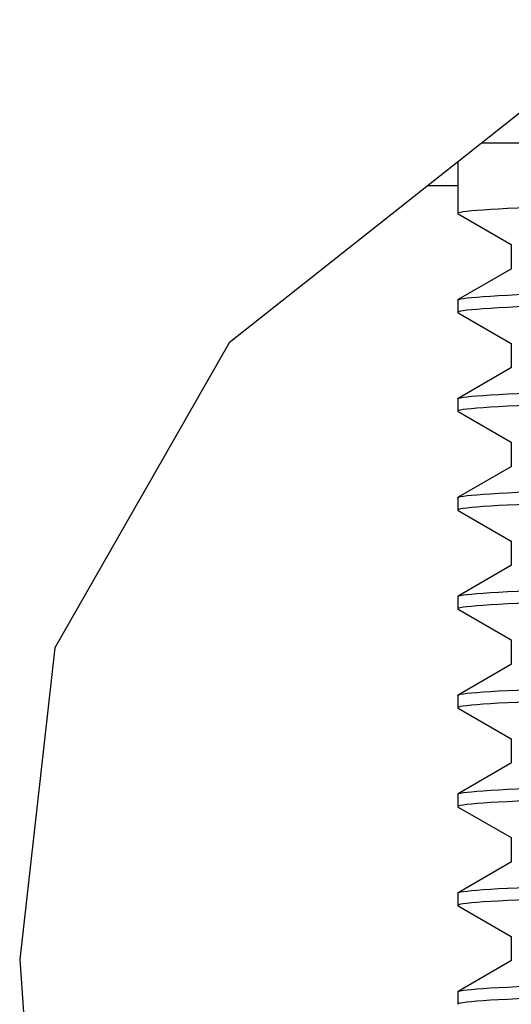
# Model space of a CAD drawing. Header units: centimetres. Extents: x 22052 to 56535, y 76485 to 78519.
# Tile 22 of 235: x 35437.76 to 35438.91, y 77789 to 77791.3. Entities that reach past the tile are written whole.
import ezdxf

# ---------------------------------------------------------------- set-up
doc = ezdxf.new("R2010")
doc.units = ezdxf.units.CM
doc.layers.add('$_urządzenia', color=250, linetype='Continuous')

# ---------------------------------------------------------------- blocks, each defined once
blk = doc.blocks.new('A$C92957c0b')
at = {"layer": '$_urządzenia'}
for p, q in [((-214.6519924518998, -1077.1259974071), (-224.1857620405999, -1084.6753829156)), ((-218.2814373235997, -1080), (-162.3916179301, -1080)), ((-218.8499999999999, -1080.450220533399), (-218.8499999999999, -1081.654545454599)), ((-219.5442910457, -1081), (-218.8499999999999, -1081)), ((-218.841933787, -1081.6638251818), (-217.6022808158, -1082.3797946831)), ((-217.6001678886, -1082.376136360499), (-217.6001678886, -1082.943610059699)), ((-217.5916487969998, -1082.943610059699), (-218.8419337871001, -1083.665720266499)), ((-218.8499999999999, -1083.6749999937), (-218.8499999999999, -1083.9636363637)), ((-218.841933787, -1083.972916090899), (-217.6022808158, -1084.688885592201)), ((-224.1857620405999, -1084.6753829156), (-228.2580702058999, -1091.8023051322)), ((-217.6001678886, -1084.6852272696), (-217.6001678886, -1085.2527009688)), ((-217.5916487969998, -1085.2527009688), (-218.8419337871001, -1085.9748111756)), ((-218.8499999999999, -1085.984090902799), (-218.8499999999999, -1086.272727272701)), ((-218.841933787, -1086.282007), (-217.6022808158, -1086.997976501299)), ((-217.6001678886, -1086.9943181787), (-217.6001678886, -1087.561791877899)), ((-217.5916487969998, -1087.561791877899), (-218.8419337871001, -1088.2839020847)), ((-218.8499999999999, -1088.2931818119), (-218.8499999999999, -1088.581818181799)), ((-218.841933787, -1088.5910979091), (-217.6022808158, -1089.3070674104)), ((-217.6001678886, -1089.303409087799), (-217.6001678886, -1089.8708827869)), ((-217.5916487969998, -1089.8708827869), (-218.8419337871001, -1090.592992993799)), ((-218.8499999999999, -1090.602272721), (-218.8499999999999, -1090.8909090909)), ((-218.841933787, -1090.900188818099), (-217.6022808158, -1091.616158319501)), ((-217.6001678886, -1091.6124999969), (-217.6001678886, -1092.179973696)), ((-228.2580702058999, -1091.8023051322), (-229.0811104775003, -1099.0824711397)), ((-217.5916487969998, -1092.179973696), (-218.8419337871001, -1092.9020839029)), ((-218.8499999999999, -1092.911363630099), (-218.8499999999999, -1093.200000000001)), ((-218.841933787, -1093.2092797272), (-217.6022808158, -1093.9252492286)), ((-217.6001678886, -1093.921590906), (-217.6001678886, -1094.489064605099)), ((-217.5916487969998, -1094.489064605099), (-218.8419337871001, -1095.211174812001)), ((-218.8499999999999, -1095.2204545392), (-218.8499999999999, -1095.5090909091)), ((-218.841933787, -1095.5183706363), (-217.6022808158, -1096.2343401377)), ((-217.6001678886, -1096.230681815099), (-217.6001678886, -1096.7981555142)), ((-217.5916487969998, -1096.7981555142), (-218.8419337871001, -1097.520265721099)), ((-218.8499999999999, -1097.5295454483), (-218.8499999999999, -1097.8181818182)), ((-218.841933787, -1097.827461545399), (-217.6022808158, -1098.543431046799)), ((-217.6001678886, -1098.5397727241), (-217.6001678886, -1099.1072464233)), ((-229.0811104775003, -1099.0824711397), (-228.5336698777, -1106.74937655)), ((-217.5916487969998, -1099.1072464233), (-218.8419337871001, -1099.8293566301)), ((-218.8499999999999, -1099.838636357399), (-218.8499999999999, -1100.127272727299))]:
    blk.add_line(p, q, dxfattribs=at)
for points in [[(-214.5115826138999, -1081.429211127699), (-214.9113925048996, -1081.439888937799), (-215.2939968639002, -1081.4506871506), (-215.6586583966, -1081.461552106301), (-216.0054730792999, -1081.4724937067), (-216.3344069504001, -1081.483532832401), (-216.6446677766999, -1081.4946486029), (-216.9352873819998, -1081.5057882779), (-217.2057914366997, -1081.5169417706), (-217.4562521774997, -1081.528119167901), (-217.6866307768, -1081.539297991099), (-217.8968370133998, -1081.550485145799), (-218.0865231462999, -1081.561673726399), (-218.2553227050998, -1081.5728205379), (-218.4029715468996, -1081.583911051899), (-218.5296343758, -1081.594959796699), (-218.6355209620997, -1081.605967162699), (-218.7206179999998, -1081.6169519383), (-218.7844518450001, -1081.627895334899), (-218.8267074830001, -1081.638741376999), (-218.8475142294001, -1081.649409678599), (-218.8499999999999, -1081.654554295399)], [(-218.8499999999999, -1081.654554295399), (-218.8472344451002, -1081.6599806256), (-218.8419337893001, -1081.663830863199)], [(-218.8419337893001, -1083.6657145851), (-218.8258962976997, -1083.6589060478), (-218.7831972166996, -1083.648079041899), (-218.7190691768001, -1083.637164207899), (-218.6338778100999, -1083.6262175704), (-218.5281820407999, -1083.6152616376), (-218.4020220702, -1083.604273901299), (-218.2550813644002, -1083.5932428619), (-218.0871926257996, -1083.5821546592), (-217.8986005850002, -1083.571023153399), (-217.6894086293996, -1083.5598784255), (-217.4598510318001, -1083.548725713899), (-217.2099634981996, -1083.537559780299), (-216.9394970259, -1083.5263949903), (-216.6480050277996, -1083.5152116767), (-216.3360633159, -1083.504029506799), (-216.0051304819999, -1083.492921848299), (-215.6559135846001, -1083.4819079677), (-215.2885072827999, -1083.4709685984), (-214.9037648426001, -1083.4601193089), (-214.5029111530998, -1083.449423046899)], [(-218.8499999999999, -1083.6749911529), (-218.8472344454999, -1083.6695648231), (-218.8419337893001, -1083.6657145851)], [(-214.5115826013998, -1083.7383020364), (-214.9113924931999, -1083.748979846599), (-215.2939968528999, -1083.759778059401), (-215.6586583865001, -1083.770643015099), (-216.0054730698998, -1083.781584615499), (-216.3344069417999, -1083.792623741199), (-216.6446677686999, -1083.803739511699), (-216.9352873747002, -1083.814879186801), (-217.2057914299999, -1083.826032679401), (-217.4562521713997, -1083.837210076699), (-217.6866307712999, -1083.8483888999), (-217.8968370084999, -1083.8595760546), (-218.0865231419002, -1083.8707646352), (-218.2553227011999, -1083.881911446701), (-218.4029715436, -1083.8930019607), (-218.5296343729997, -1083.9040507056), (-218.6355209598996, -1083.9150580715), (-218.7206179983, -1083.926042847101), (-218.7844518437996, -1083.9369862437), (-218.8267074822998, -1083.947832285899), (-218.8475142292, -1083.9585005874), (-218.8499999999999, -1083.9636452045)], [(-218.8499999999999, -1083.9636452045), (-218.8472344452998, -1083.9690715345), (-218.8419337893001, -1083.9729217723)], [(-218.8419337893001, -1085.974805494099), (-218.8258962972, -1085.967996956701), (-218.7831972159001, -1085.9571699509), (-218.7190691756, -1085.9462551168), (-218.6338778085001, -1085.9353084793), (-218.5281820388, -1085.924352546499), (-218.4020220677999, -1085.9133648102), (-218.2550813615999, -1085.9023337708), (-218.0871926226, -1085.8912455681), (-217.8986005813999, -1085.8801140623), (-217.6894086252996, -1085.8689693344), (-217.4598510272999, -1085.8578166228), (-217.2099634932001, -1085.8466506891), (-216.9394970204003, -1085.835485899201), (-216.6480050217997, -1085.824302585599), (-216.3360633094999, -1085.8131204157), (-216.0051304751, -1085.8020127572), (-215.6559135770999, -1085.7909988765), (-215.2885072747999, -1085.7800595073), (-214.903764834, -1085.769210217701), (-214.5029111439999, -1085.7585139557)], [(-218.8499999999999, -1085.984082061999), (-218.8472344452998, -1085.978655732), (-218.8419337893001, -1085.974805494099)], [(-214.5115826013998, -1086.0473929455), (-214.9113924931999, -1086.0580707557), (-215.2939968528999, -1086.068868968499), (-215.6586583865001, -1086.0797339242), (-216.0054730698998, -1086.0906755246), (-216.3344069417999, -1086.1017146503), (-216.6446677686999, -1086.1128304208), (-216.9352873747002, -1086.123970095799), (-217.2057914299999, -1086.135123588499), (-217.4562521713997, -1086.1463009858), (-217.6866307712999, -1086.157479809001), (-217.8968370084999, -1086.1686669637), (-218.0865231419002, -1086.1798555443), (-218.2553227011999, -1086.191002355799), (-218.4029715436, -1086.2020928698), (-218.5296343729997, -1086.2131416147), (-218.6355209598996, -1086.2241489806), (-218.7206179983, -1086.2351337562), (-218.7844518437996, -1086.2460771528), (-218.8267074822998, -1086.256923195), (-218.8475142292, -1086.2675914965), (-218.8499999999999, -1086.2727361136)], [(-218.8499999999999, -1086.2727361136), (-218.8472344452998, -1086.278162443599), (-218.8419337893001, -1086.2820126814)], [(-218.8419337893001, -1088.2838964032), (-218.8258962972, -1088.277087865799), (-218.7831972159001, -1088.2662608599), (-218.7190691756, -1088.255346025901), (-218.6338778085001, -1088.244399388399), (-218.5281820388, -1088.2334434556), (-218.4020220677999, -1088.2224557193), (-218.2550813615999, -1088.211424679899), (-218.0871926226, -1088.200336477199), (-217.8986005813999, -1088.189204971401), (-217.6894086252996, -1088.178060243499), (-217.4598510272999, -1088.166907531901), (-217.2099634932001, -1088.155741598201), (-216.9394970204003, -1088.144576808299), (-216.6480050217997, -1088.1333934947), (-216.3360633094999, -1088.1222113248), (-216.0051304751, -1088.111103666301), (-215.6559135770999, -1088.100089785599), (-215.2885072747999, -1088.089150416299), (-214.903764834, -1088.078301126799), (-214.5029111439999, -1088.0676048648)], [(-218.8499999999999, -1088.293172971), (-218.8472344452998, -1088.287746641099), (-218.8419337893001, -1088.2838964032)], [(-214.5115826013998, -1088.356483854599), (-214.9113924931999, -1088.367161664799), (-215.2939968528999, -1088.3779598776), (-215.6586583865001, -1088.388824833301), (-216.0054730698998, -1088.3997664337), (-216.3344069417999, -1088.410805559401), (-216.6446677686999, -1088.4219213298), (-216.9352873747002, -1088.4330610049), (-217.2057914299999, -1088.4442144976), (-217.4562521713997, -1088.4553918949), (-217.6866307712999, -1088.466570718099), (-217.8968370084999, -1088.477757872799), (-218.0865231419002, -1088.488946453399), (-218.2553227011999, -1088.5000932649), (-218.4029715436, -1088.511183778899), (-218.5296343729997, -1088.522232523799), (-218.6355209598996, -1088.533239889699), (-218.7206179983, -1088.5442246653), (-218.7844518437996, -1088.555168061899), (-218.8267074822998, -1088.566014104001), (-218.8475142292, -1088.576682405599), (-218.8499999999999, -1088.581827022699)], [(-218.8499999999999, -1088.581827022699), (-218.8472344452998, -1088.5872533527), (-218.8419337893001, -1088.591103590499)], [(-218.8419337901, -1090.5929852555), (-218.8258962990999, -1090.5861767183), (-218.7831972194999, -1090.575349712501), (-218.7190691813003, -1090.564434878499), (-218.6338778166, -1090.553488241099), (-218.5281820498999, -1090.5425323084), (-218.4020220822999, -1090.531544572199), (-218.2550813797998, -1090.520513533), (-218.0871926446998, -1090.5094253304), (-217.8986006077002, -1090.498293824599), (-217.6894086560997, -1090.4871490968), (-217.4598510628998, -1090.475996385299), (-217.2099635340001, -1090.4648304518), (-216.9394970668, -1090.4536656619), (-216.6480050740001, -1090.442482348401), (-216.3360633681, -1090.431300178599), (-216.0051305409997, -1090.4201925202), (-215.655913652, -1090.4091786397), (-215.2885073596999, -1090.3982392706), (-214.9037649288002, -1090.387389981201), (-214.5029112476, -1090.3766937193)], [(-218.8499999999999, -1090.6022618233), (-218.8472344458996, -1090.596835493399), (-218.8419337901, -1090.5929852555)], [(-214.5115827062, -1090.6655768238), (-214.9113925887, -1090.6762546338), (-215.2939969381, -1090.687052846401), (-215.6586584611, -1090.697917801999), (-216.0054731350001, -1090.708859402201), (-216.3344069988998, -1090.719898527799), (-216.6446678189, -1090.7310142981), (-216.9352874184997, -1090.7421539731), (-217.2057914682, -1090.7533074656), (-217.4562522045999, -1090.764484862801), (-217.6866307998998, -1090.775663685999), (-217.8968370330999, -1090.786850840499), (-218.0865231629, -1090.798039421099), (-218.2553227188, -1090.8091862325), (-218.4029715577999, -1090.820276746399), (-218.5296343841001, -1090.831325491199), (-218.6355209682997, -1090.842332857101), (-218.7206180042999, -1090.8533176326), (-218.7844518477, -1090.864261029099), (-218.8267074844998, -1090.875107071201), (-218.8475142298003, -1090.885775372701), (-218.8499999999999, -1090.8909199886)], [(-218.8499999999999, -1090.8909199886), (-218.8472344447, -1090.8963463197), (-218.8419337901, -1090.9001965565)], [(-218.8419337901, -1092.902076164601), (-218.8258962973, -1092.8952676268), (-218.7831972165, -1092.884440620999), (-218.7190691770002, -1092.873525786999), (-218.6338778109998, -1092.8625791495), (-218.5281820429, -1092.8516232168), (-218.4020220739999, -1092.840635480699), (-218.2550813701, -1092.8296044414), (-218.0871926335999, -1092.8185162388), (-217.8986005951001, -1092.807384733), (-217.6894086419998, -1092.7962400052), (-217.4598510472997, -1092.7850872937), (-217.2099635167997, -1092.7739213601), (-216.9394970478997, -1092.762756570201), (-216.6480050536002, -1092.751573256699), (-216.3360633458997, -1092.7403910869), (-216.005130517, -1092.7292834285), (-215.6559136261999, -1092.718269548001), (-215.2885073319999, -1092.707330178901), (-214.9037648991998, -1092.696480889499), (-214.5029112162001, -1092.6857846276)], [(-218.8499999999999, -1092.911352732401), (-218.8472344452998, -1092.9059264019), (-218.8419337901, -1092.902076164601)], [(-214.5115826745, -1092.974667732), (-214.911392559, -1092.9853455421), (-215.2939969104, -1092.996143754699), (-215.6586584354, -1093.007008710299), (-216.0054731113, -1093.017950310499), (-216.3344069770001, -1093.028989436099), (-216.6446677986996, -1093.040105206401), (-216.9352873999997, -1093.051244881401), (-217.2057914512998, -1093.062398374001), (-217.4562521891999, -1093.073575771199), (-217.686630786, -1093.0847545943), (-217.8968370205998, -1093.095941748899), (-218.0865231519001, -1093.107130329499), (-218.2553227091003, -1093.1182771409), (-218.4029715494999, -1093.129367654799), (-218.5296343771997, -1093.140416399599), (-218.6355209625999, -1093.151423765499), (-218.7206179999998, -1093.162408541), (-218.7844518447, -1093.173351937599), (-218.8267074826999, -1093.184197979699), (-218.8475142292, -1093.194866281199), (-218.8499999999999, -1093.200010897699)], [(-218.8499999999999, -1093.200010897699), (-218.8472344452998, -1093.2054372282), (-218.8419337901, -1093.209287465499)], [(-218.8419337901, -1095.211167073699), (-218.8258962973, -1095.204358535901), (-218.7831972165, -1095.19353153), (-218.7190691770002, -1095.1826166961), (-218.6338778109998, -1095.1716700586), (-218.5281820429, -1095.160714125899), (-218.4020220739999, -1095.1497263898), (-218.2550813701, -1095.138695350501), (-218.0871926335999, -1095.127607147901), (-217.8986005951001, -1095.1164756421), (-217.6894086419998, -1095.105330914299), (-217.4598510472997, -1095.0941782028), (-217.2099635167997, -1095.0830122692), (-216.9394970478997, -1095.071847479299), (-216.6480050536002, -1095.0606641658), (-216.3360633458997, -1095.049481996), (-216.005130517, -1095.038374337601), (-215.6559136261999, -1095.027360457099), (-215.2885073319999, -1095.016421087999), (-214.9037648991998, -1095.0055717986), (-214.5029112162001, -1094.9948755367)], [(-218.8499999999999, -1095.2204436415), (-218.8472344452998, -1095.215017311), (-218.8419337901, -1095.211167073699)], [(-214.5115826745, -1095.283758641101), (-214.911392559, -1095.2944364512), (-215.2939969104, -1095.3052346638), (-215.6586584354, -1095.3160996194), (-216.0054731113, -1095.3270412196), (-216.3344069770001, -1095.3380803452), (-216.6446677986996, -1095.3491961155), (-216.9352873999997, -1095.360335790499), (-217.2057914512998, -1095.371489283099), (-217.4562521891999, -1095.3826666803), (-217.686630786, -1095.3938455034), (-217.8968370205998, -1095.405032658), (-218.0865231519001, -1095.4162212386), (-218.2553227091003, -1095.427368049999), (-218.4029715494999, -1095.4384585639), (-218.5296343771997, -1095.4495073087), (-218.6355209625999, -1095.4605146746), (-218.7206179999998, -1095.471499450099), (-218.7844518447, -1095.4824428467), (-218.8267074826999, -1095.4932888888), (-218.8475142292, -1095.5039571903), (-218.8499999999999, -1095.5091018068)], [(-218.8499999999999, -1095.5091018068), (-218.8472344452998, -1095.514528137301), (-218.8419337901, -1095.5183783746)], [(-218.8419337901, -1097.5202579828), (-218.8258962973, -1097.513449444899), (-218.7831972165, -1097.5026224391), (-218.7190691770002, -1097.491707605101), (-218.6338778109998, -1097.480760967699), (-218.5281820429, -1097.469805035), (-218.4020220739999, -1097.458817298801), (-218.2550813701, -1097.4477862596), (-218.0871926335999, -1097.436698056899), (-217.8986005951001, -1097.425566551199), (-217.6894086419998, -1097.4144218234), (-217.4598510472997, -1097.403269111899), (-217.2099635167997, -1097.392103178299), (-216.9394970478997, -1097.3809383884), (-216.6480050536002, -1097.3697550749), (-216.3360633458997, -1097.358572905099), (-216.005130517, -1097.347465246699), (-215.6559136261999, -1097.3364513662), (-215.2885073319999, -1097.325511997), (-214.9037648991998, -1097.3146627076), (-214.5029112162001, -1097.303966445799)], [(-218.8499999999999, -1097.5295345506), (-218.8472344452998, -1097.524108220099), (-218.8419337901, -1097.5202579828)], [(-214.5115826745, -1097.592849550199), (-214.911392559, -1097.603527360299), (-215.2939969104, -1097.6143255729), (-215.6586584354, -1097.625190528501), (-216.0054731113, -1097.6361321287), (-216.3344069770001, -1097.647171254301), (-216.6446677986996, -1097.6582870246), (-216.9352873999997, -1097.6694266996), (-217.2057914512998, -1097.6805801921), (-217.4562521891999, -1097.6917575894), (-217.686630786, -1097.702936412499), (-217.8968370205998, -1097.714123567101), (-218.0865231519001, -1097.725312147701), (-218.2553227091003, -1097.7364589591), (-218.4029715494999, -1097.747549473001), (-218.5296343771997, -1097.758598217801), (-218.6355209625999, -1097.7696055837), (-218.7206179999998, -1097.7805903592), (-218.7844518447, -1097.791533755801), (-218.8267074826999, -1097.8023797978), (-218.8475142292, -1097.8130480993), (-218.8499999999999, -1097.8181927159)], [(-218.8499999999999, -1097.8181927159), (-218.8472344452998, -1097.823619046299), (-218.8419337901, -1097.8274692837)], [(-218.8419337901, -1099.829348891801), (-218.8258962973, -1099.822540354), (-218.7831972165, -1099.811713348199), (-218.7190691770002, -1099.800798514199), (-218.6338778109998, -1099.7898518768), (-218.5281820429, -1099.7788959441), (-218.4020220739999, -1099.767908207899), (-218.2550813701, -1099.7568771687), (-218.0871926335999, -1099.745788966), (-217.8986005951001, -1099.7346574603), (-217.6894086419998, -1099.7235127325), (-217.4598510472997, -1099.712360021), (-217.2099635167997, -1099.7011940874), (-216.9394970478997, -1099.690029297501), (-216.6480050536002, -1099.678845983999), (-216.3360633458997, -1099.6676638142), (-216.005130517, -1099.6565561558), (-215.6559136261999, -1099.645542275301), (-215.2885073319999, -1099.634602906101), (-214.9037648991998, -1099.623753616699), (-214.5029112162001, -1099.6130573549)], [(-218.8499999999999, -1099.838625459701), (-218.8472344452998, -1099.8331991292), (-218.8419337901, -1099.829348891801)], [(-214.5115826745, -1099.9019404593), (-214.911392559, -1099.9126182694), (-215.2939969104, -1099.923416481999), (-215.6586584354, -1099.9342814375), (-216.0054731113, -1099.945223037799), (-216.3344069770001, -1099.9562621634), (-216.6446677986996, -1099.967377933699), (-216.9352873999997, -1099.978517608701), (-217.2057914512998, -1099.989671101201), (-217.4562521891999, -1100.000848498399), (-217.686630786, -1100.0120273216), (-217.8968370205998, -1100.023214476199), (-218.0865231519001, -1100.034403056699), (-218.2553227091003, -1100.0455498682), (-218.4029715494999, -1100.056640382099), (-218.5296343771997, -1100.067689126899), (-218.6355209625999, -1100.078696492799), (-218.7206179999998, -1100.0896812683), (-218.7844518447, -1100.100624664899), (-218.8267074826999, -1100.111470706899), (-218.8475142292, -1100.122139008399), (-218.8499999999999, -1100.127283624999)]]:
    blk.add_lwpolyline(points, dxfattribs=at)

msp = doc.modelspace()

# ---------------------------------------------------------------- block references
at = {"layer": '$_urządzenia', "xscale": 0.1, "yscale": 0.1, "zscale": 0.1}
msp.add_blockref('A$C92957c0b', (35460.66952159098, 77899.00970316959), dxfattribs=at)

doc.saveas('drawing.dxf')
